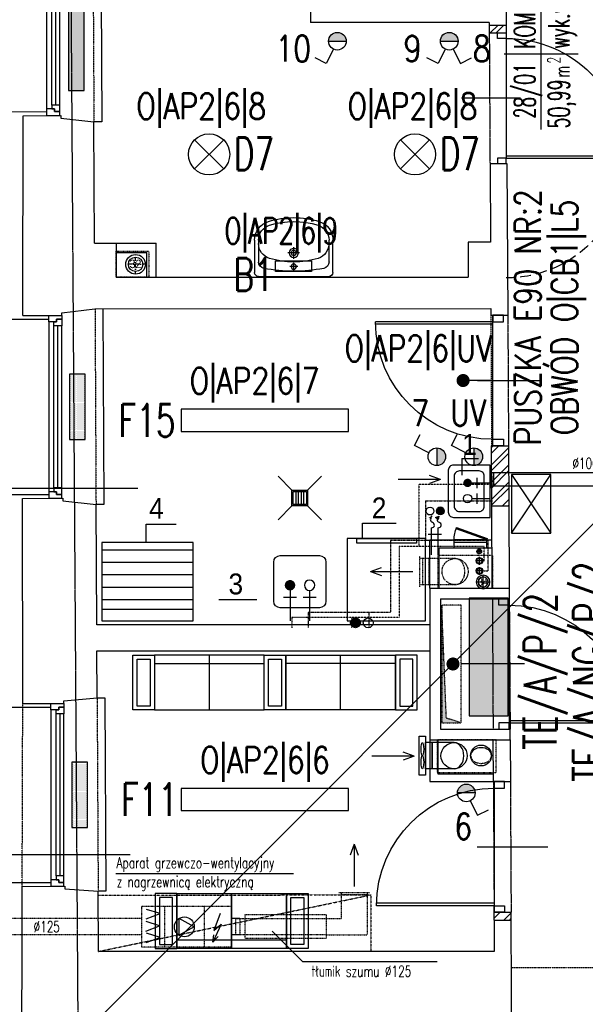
# Model space of a CAD drawing. Header units: inches. Extents: x -281236 to -70395, y 38777 to 102341.
# Tile 108 of 244: x -139571 to -139138, y 48990 to 49743. Entities that reach past the tile are written whole.
import ezdxf
from ezdxf.enums import TextEntityAlignment as Align

# ---------------------------------------------------------------- set-up
doc = ezdxf.new("R2010")
doc.units = ezdxf.units.IN
doc.header["$MEASUREMENT"] = 0
for name, pattern in [('00-inst$0$DASHDOT', [1, 0.5, -0.25, 0, -0.25]), ('ACAD_ISO04W100', [30.5, 24, -3, 0.5, -3]), ('CENTER', [2, 1.25, -0.25, 0.25, -0.25]), ('DASHDOT', [1, 0.5, -0.25, 0, -0.25]), ('DASHED', [0.75, 0.5, -0.25]), ('DASHED2', [0.375, 0.25, -0.125]), ('DIVIDE', [31.75, 12.7, -6.35, 0, -6.35, 0, -6.35])]:
    doc.linetypes.add(name, pattern=pattern)
doc.layers.get('0').update_dxf_attribs({"color": 101})
for name, color, linetype in [('-A_NR', 8, 'Continuous'), ('-A_OPIS', 1, 'Continuous'), ('-A_WOD_KAN', 254, 'Continuous'), ('Drz---drzwi', 5, 'Continuous'), ('Drz-widok', 5, 'Continuous'), ('E-90', 6, 'Continuous'), ('E-OPIS-POM', 6, 'Continuous'), ('E35', 6, 'Continuous'), ('E50', 3, 'Continuous'), ('FLUID-W22', 7, 'Continuous'), ('Ins-kan', 54, 'Continuous'), ('Ins-went', 141, 'Continuous'), ('Ins-went-opis', 141, 'Continuous'), ('Ins-wod', 152, 'Continuous'), ('Mw-cr-rury', 160, 'DIVIDE'), ('Mw-wc-rury', 160, 'DASHDOT'), ('Okn---okna', 5, 'Continuous'), ('Os-osie glowne', 8, 'CENTER'), ('piony_K_nr', 240, 'Continuous'), ('Sc-cegla pelna', 32, 'Continuous'), ('Sc-cegla pelna-hatch', 8, 'Continuous'), ('Sc-gazobeton', 45, 'Continuous'), ('Sc-gk', 120, 'Continuous'), ('Sc-izolacja term-obrys', 132, 'Continuous'), ('Sc-nad', 5, 'DASHED2'), ('Sc-nadproza kon', 5, 'DASHED2'), ('Sc-silikat', 61, 'Continuous'), ('Suf-widok', 8, 'Continuous'), ('W-idok', 9, 'Continuous'), ('W-otwor-strop', 126, 'Continuous'), ('Wyp-grzejniki', 56, 'Continuous'), ('Wyp-kuchnia', 71, 'Continuous'), ('Wyp-meble', 155, 'Continuous'), ('Wyp-sanitar', 131, 'Continuous')]:
    doc.layers.add(name, color=color, linetype=linetype)
doc.styles.add('ARIAL_CE', font='ARIAL.TTF', dxfattribs={"width": 0.8})
doc.styles.add('KA wymiar', font='romans.shx', dxfattribs={"width": 0.6})
doc.styles.add('ROMANS', font='romans', dxfattribs={"width": 0.85})
doc.styles.add('tab-bud$0$ROMANS', font='romans', dxfattribs={"width": 0.7})
doc.styles.add('TYTUL2', font='ARIAL.TTF')

# ---------------------------------------------------------------- blocks, each defined once
blk = doc.blocks.new('_TECHNOLOGIA_BLAT_2')
at = {"ltscale": 0.5}
for p, q in [((0, -5.8), (-70, -5.8)), ((0, -15.32), (-70, -15.32)), ((0, -24.85), (-70, -24.85)), ((0, -34.37), (-70, -34.37)), ((0, -43.9), (-70, -43.9)), ((0, -51.26), (-70, -51.26))]:
    blk.add_line(p, q, dxfattribs=at)
blk.add_lwpolyline([(0, 0), (-70, 0), (-70, -60), (0, -60)], close=True)
blk = doc.blocks.new('lawka_palacza2')
at = {"layer": 'Wyp-meble'}
for p, q in [((16.5, 0), (58.5, 0)), ((16.5, 0), (16.5, -42)), ((58.5, -42), (58.5, 0)), ((58.5, 0), (100.5, 0)), ((58.5, 0), (58.5, -42)), ((100.5, 0), (100.5, -42)), ((16.5, -35.47), (58.5, -35.47)), ((58.5, -35.47), (100.5, -35.47)), ((58.5, -42), (16.5, -42)), ((100.5, -42), (58.5, -42))]:
    blk.add_line(p, q, dxfattribs=at)
for points in [[(0, 0), (0, -42), (16.5, -42), (16.5, 0)], [(3.28, -3), (3.28, -39), (13.22, -39), (13.22, -3)], [(117, 0), (117, -42), (100.5, -42), (100.5, 0)], [(113.72, -3), (113.72, -39), (103.78, -39), (103.78, -3)]]:
    blk.add_lwpolyline(points, close=True, dxfattribs=at)
blk = doc.blocks.new('pow')
for p, q in [((0, 0.523), (0, -0.523)), ((-1.075, 0), (1.78, 0))]:
    blk.add_line(p, q)
at = {"style": 'KA wymiar', "width": 0.6}
for s, height, p in [('2', 0.18, (-0.139, -0.27)), ('m', 0.21, (-0.333, -0.401))]:
    blk.add_text(s, height=height, dxfattribs=at).set_placement(p)
for tag, p in [('01', (-0.131, 0.084)), ('000.00', (-0.364, -0.401))]:
    blk.add_attdef(tag, text='', height=0.3, dxfattribs=at).set_placement(p, align=Align.RIGHT)
for tag, p in [('POMIESZCZENIE', (0.071, 0.084)), ('POSADZKA', (0.071, -0.401))]:
    blk.add_attdef(tag, p, '', height=0.3, dxfattribs=at)
blk = doc.blocks.new('_ODWODNIENIE_KRATKA')
for p, q in [((-12, 0), (-22.61, 10.61)), ((0, 0), (10.61, 10.61)), ((-11, -2.99), (-1, -2.99)), ((-1, -4.99), (-11, -4.99)), ((-11, -6.99), (-1, -6.99)), ((-22.61, -22.6), (-12, -11.99)), ((-1, -8.99), (-11, -8.99)), ((10.61, -22.6), (0, -11.99))]:
    blk.add_line(p, q)
for points in [[(0, -11.99), (0, 0), (-12, 0), (-12, -11.99)], [(-1, -10.99), (-1, -1), (-11, -1), (-11, -10.99)]]:
    blk.add_lwpolyline(points, close=True)
blk = doc.blocks.new('_DRZWI_W120')
at = {"ltscale": 25}
for p, q in [((44517.38, 20745.07), (44517.38, 20635.07)), ((44504.38, 20690.07), (44558.38, 20690.07))]:
    blk.add_line(p, q, dxfattribs=at)
at = {"ltscale": 7}
for p, q in [((44517.38, 20635.07), (44407.38, 20635.07)), ((44517.38, 20637.07), (44407.4, 20637.07))]:
    blk.add_line(p, q, dxfattribs=at)
at = {"ltscale": 25}
for points in [[(44525.38, 20750.07), (44517.38, 20750.07), (44517.38, 20745.07), (44525.38, 20745.07)], [(44525.38, 20630.07), (44517.38, 20630.07), (44517.38, 20635.07), (44525.38, 20635.07)]]:
    blk.add_lwpolyline(points, close=True, dxfattribs=at)
blk.add_arc((44517.38, 20635.07), 110, 90, 180, dxfattribs=at)
at = {"linetype": 'DASHED', "ltscale": 20}
blk.add_arc((44517.38, 20635.07), 110, 180, 270, dxfattribs=at)
blk = doc.blocks.new('_0630_DRZWI_90')
at = {"ltscale": 7}
for p, q in [((5, 8), (5, 98)), ((6.8, 8), (6.8, 97.98))]:
    blk.add_line(p, q, dxfattribs=at)
at = {"ltscale": 25}
for p, q in [((50, 19.7), (50, -28.9)), ((5, 8), (0, 8)), ((0, 8), (5, 8)), ((0, 0), (0, 8)), ((95, 8), (5, 8)), ((5, 8), (5, 0)), ((95, 8), (95, 0)), ((100, 8), (95, 8)), ((100, 0), (100, 8)), ((5, 0), (0, 0)), ((5, 0), (0, 0)), ((95, 0), (100, 0)), ((95, 0), (100, 0))]:
    blk.add_line(p, q, dxfattribs=at)
at = {"ltscale": 7}
blk.add_arc((5, 8), 90, 0, 90, dxfattribs=at)
blk = doc.blocks.new('_dz1')
at = {"ltscale": 7}
for p, q in [((-7, 0), (-7, 90)), ((-5, 0), (-5, 90))]:
    blk.add_line(p, q, dxfattribs=at)
at = {"ltscale": 25}
for p, q in [((-50, 13), (-50, -41)), ((-95, 0), (-5, 0)), ((-5, 0), (0, 0)), ((-95, -8), (-100, -8)), ((-5, -8), (0, -8))]:
    blk.add_line(p, q, dxfattribs=at)
for points in [[(-100, -8), (-100, 0), (-95, 0), (-95, -8)], [(0, -8), (0, 0), (-5, 0), (-5, -8)]]:
    blk.add_lwpolyline(points, close=True, dxfattribs=at)
blk.add_arc((-5, 0), 90, 90, 180, dxfattribs=at)
blk = doc.blocks.new('umywalka_60x45')
at = {"ltscale": 25}
for p, q in [((-27, 0), (27, 0)), ((-30, -27.72), (-30, -3)), ((3, -7.5), (-3, -7.5)), ((0, -4.5), (0, -10.5)), ((30, -3), (30, -27.72)), ((-27, -27.72), (-27, -11.03)), ((0, -13.5), (0, -22.5)), ((27, -11.03), (27, -27.72)), ((4.5, -18), (-4.5, -18))]:
    blk.add_line(p, q, dxfattribs=at)
for centre, radius in [((0, -7.5), 2), ((0, -18), 3.5), ((0, -18), 2)]:
    blk.add_circle(centre, radius, dxfattribs=at)
for centre, radius, start, end in [((27, -3), 3, 0, 90), ((-27, -3), 3, 90, 180), ((-22, -11.03), 5, 100.52627, 180), ((0, -129.43), 125.43, 79.47373, 100.52627), ((22, -11.03), 5, 0, 79.47373), ((-15, -25.28), 12, 107.3129, 180), ((0, -73.4), 62.4, 72.6871, 107.3129), ((15, -25.28), 12, 0, 72.6871), ((-15, -27.72), 15, 180, 252.6871), ((-15, -27.72), 12, 180, 252.6871), ((15, -27.72), 12, 287.3129, 0), ((15, -27.72), 15, 287.3129, 0), ((0, 20.4), 65.4, 252.6871, 287.3129), ((0, 20.4), 62.4, 252.6871, 287.3129)]:
    blk.add_arc(centre, radius, start, end, dxfattribs=at)
blk = doc.blocks.new('_TECHNOLOGIA_UMYWALKA2')
for p, q in [((18.37, 10.05), (10.37, 10.05)), ((14.37, 14.05), (14.37, 0)), ((30.37, 10.05), (22.37, 10.05)), ((26.37, 14.05), (26.37, 0))]:
    blk.add_line(p, q)
for points in [[(36, 32), (4, 32, 0.414214), (0, 28), (0, 0), (40, 0), (40, 28, 0.414214)], [(31.51, 27.51), (8.49, 27.51, 0.414214), (4.49, 23.51), (4.49, 8.49, 0.414214), (8.49, 4.49), (31.51, 4.49, 0.414214), (35.51, 8.49), (35.51, 23.51, 0.414214)]]:
    blk.add_lwpolyline(points, format="xyb", close=True)
at = {"const_width": 3.2}
blk.add_lwpolyline([(26.37, 18.85, 1), (26.37, 15.65, 1)], format="xyb", close=True, dxfattribs=at)
blk.add_circle((14.37, 17.25), 3.2)
blk = doc.blocks.new('_TECHNOLOGIA_ZLEW')
for p, q in [((7.5, 50), (-22.5, 50)), ((-27.5, 45), (-27.5, 15)), ((12.5, 15), (12.5, 45)), ((-15, 23.27), (-15, 0)), ((0, 23.27), (0, 0)), ((-10, 18.27), (-20, 18.27)), ((5, 18.27), (-5, 18.27)), ((-22.5, 10), (7.5, 10))]:
    blk.add_line(p, q)
at = {"const_width": 4}
blk.add_lwpolyline([(0, 29.27, 1), (0, 25.27, 1)], format="xyb", close=True, dxfattribs=at)
blk.add_circle((-15, 27.27), 4)
for centre, start, end in [((-22.5, 45), 90, 180), ((7.5, 45), 0, 90), ((-22.5, 15), 180, 270), ((7.5, 15), 270, 0)]:
    blk.add_arc(centre, 5, start, end)
blk = doc.blocks.new('ramiak140')
at = {"layer": 'Okn---okna'}
for p, q in [((-10, 135), (-10, 5)), ((-6, 8), (-6, 132)), ((-3, 8), (-3, 132)), ((0, 8), (0, 132))]:
    blk.add_line(p, q, dxfattribs=at)
for points in [[(-10, 135), (-10, 140), (0, 140), (0, 137), (-4, 137), (-4, 135)], [(-6, 132), (-6, 135), (-4, 135), (-4, 137), (0, 137), (0, 135), (0, 132)], [(-6, 8), (-6, 5), (-4, 5), (-4, 3), (0, 3), (0, 5), (0, 8)], [(-10, 5), (-10, 0), (0, 0), (0, 3), (-4, 3), (-4, 5)]]:
    blk.add_lwpolyline(points, close=True, dxfattribs=at)
blk = doc.blocks.new('_gslkflhklgj')
at = {"linetype": '00-inst$0$DASHDOT', "ltscale": 5}
for p, q in [((7.5, 0), (-7.5, 0)), ((0, -7.5), (0, 7.5))]:
    blk.add_line(p, q, dxfattribs=at)
for radius in [7.5, 5.5]:
    blk.add_circle((0, 0), radius)
blk = doc.blocks.new('grzejnik_100')
at = {"layer": 'Wyp-grzejniki'}
h = blk.add_hatch(dxfattribs=at)
h.set_pattern_fill('DOTS', color=256, scale=0.5, style=0)
h.set_pattern_definition([(0, (-77492.90915, 37823.9399), (0.396875, 0.79375), [0, -0.79375])])
h.paths.add_polyline_path([(0, -100), (12, -100), (12, 0), (0, 0)])
blk.add_lwpolyline([(12, 0), (0, 0), (0, -100), (12, -100)], close=True, dxfattribs=at)
blk = doc.blocks.new('T-KRAN_ZE_ZŁĄCZKĄ_DO_WĘŻA')
at = {"layer": '-A_WOD_KAN', "linetype": 'ACAD_ISO04W100'}
blk.add_hatch(color=254, dxfattribs=at).paths.add_polyline_path([(5.99, 10.93, 1), (0, 10.93, 1)])
at = {"layer": '-A_WOD_KAN', "color": 254}
for p, q in [((7.12, 9.81), (9.7, 9.37)), ((8.04, 7.27), (7.12, 9.81)), ((9.7, 9.37), (8.04, 7.27)), ((36.67, 9.31), (15.87, 9.31)), ((21.07, 11.91), (21.07, 1.51)), ((36.67, 4.11), (15.87, 4.11))]:
    blk.add_line(p, q, dxfattribs=at)
for centre in [(3, 10.93), (3.15, 3)]:
    blk.add_circle(centre, 3, dxfattribs=at)
for centre, radius, start, end in [((9.42, 10.94), 2.57, 206.22445, 335.93842), ((13.8, 9.49), 2.08, 355.0473, 168.62939), ((9.42, 5.74), 2.57, 206.22445, 335.93842), ((13.8, 4.29), 2.08, 355.0473, 168.62939)]:
    blk.add_arc(centre, radius, start, end, dxfattribs=at)
for points in [[(9.7, 9.37), (8.04, 7.27), (7.12, 9.81)], [(9.7, 4.11), (8.04, 2.01), (7.12, 4.55)]]:
    blk.add_solid(points, dxfattribs=at)
blk = doc.blocks.new('T-WODA_CIEPŁA')
at = {"layer": '-A_WOD_KAN', "linetype": 'ACAD_ISO04W100'}
blk.add_hatch(color=254, dxfattribs=at).paths.add_polyline_path([(7.49, 3.74, 1), (0, 3.74, 1)])
at = {"layer": '-A_WOD_KAN', "color": 254}
blk.add_circle((3.74, 3.74), 3.74, dxfattribs=at)
blk = doc.blocks.new('T-WODA_ZIMNA')
at = {"layer": '-A_WOD_KAN', "color": 254}
blk.add_circle((3.74, 3.74), 3.74, dxfattribs=at)
blk = doc.blocks.new('*U1173')
at = {"color": 0, "linetype": 'ByBlock', "lineweight": -2}
blk.add_circle((0, 0), 80, dxfattribs=at)
at = {"color": 4, "linetype": 'DASHED'}
blk.add_ellipse((0, 0), major_axis=(0, 80), ratio=0.75, start_param=0, end_param=3.141593, dxfattribs=at)
at = {"color": 4, "linetype": 'Continuous'}
blk.add_ellipse((0, 0), major_axis=(0, 80), ratio=0.75, start_param=3.141593, end_param=6.283185, dxfattribs=at)
blk = doc.blocks.new('pion_woda')
at = {"layer": 'Ins-wod'}
for p, q in [((3, 0), (-3, 0)), ((0, 3), (0, -3))]:
    blk.add_line(p, q, dxfattribs=at)
for centre, radius in [((0, 0.02), 2.55), ((0, 0), 2)]:
    blk.add_circle(centre, radius, dxfattribs=at)
blk = doc.blocks.new('pion_mały')
at = {"layer": 'Ins-wod'}
for p, q in [((0, 2.08), (0, -2.12)), ((2.1, -0.02), (-2.1, -0.02))]:
    blk.add_line(p, q, dxfattribs=at)
for centre, radius in [((0, 0), 1.79), ((0, -0.02), 1.4)]:
    blk.add_circle(centre, radius, dxfattribs=at)
blk = doc.blocks.new('WW_piony')
for name, p in [('pion_mały', (0, 0)), ('pion_woda', (7.18, 0.12)), ('pion_woda', (14.93, 0.15))]:
    blk.add_blockref(name, p)
blk = doc.blocks.new('rewizja')
at = {"layer": 'Wyp-meble'}
for p, q in [((-25, 6), (-25, 0)), ((-25, 6), (0, 6)), ((-25, 4), (-25, 2)), ((0, 2), (-25, 2)), ((0, 6), (0, 0)), ((0, 0), (-25, 0))]:
    blk.add_line(p, q, dxfattribs=at)
blk.add_lwpolyline([(-23.15, -9.49), (0.34, -0.94), (0, 0), (-23.49, -8.55)], close=True, dxfattribs=at)
blk.add_arc((0, 0), 25, 180, 202.29244, dxfattribs=at)
blk = doc.blocks.new('0630_STRZAŁKA')
at = {"ltscale": 0.5}
for points in [[(0, 0), (-3.03, -8.56)], [(0, 0), (0, -32.43)], [(0, 0), (3.03, -8.56)]]:
    blk.add_lwpolyline(points, dxfattribs=at)

msp = doc.modelspace()

# ---------------------------------------------------------------- hatches: boundary and pattern name
at = {"layer": 'E35'}
for points in [[(-139320.61, 49726.81, 1), (-139334.11, 49726.81)], [(-139234.96, 49726.81, 1), (-139248.46, 49726.81)], [(-139251.2, 49402, 0.414214), (-139244.45, 49408.75, 0.414214), (-139251.2, 49415.5)], [(-139222.91, 49402, 0.414214), (-139216.16, 49408.75, 0.414214), (-139222.91, 49415.5)], [(-139221.9, 49151.39, 1), (-139235.4, 49151.39)]]:
    msp.add_hatch(color=256, dxfattribs=at).paths.add_polyline_path(points)
at = {"layer": 'E50'}
msp.add_hatch(color=256, dxfattribs=at).paths.add_polyline_path([(-139196.5, 49300.5), (-139226.5, 49300.5), (-139226.5, 49210.5), (-139196.5, 49210.5)])
at = {"layer": 'Sc-cegla pelna-hatch'}
h = msp.add_hatch(dxfattribs=at)
h.set_pattern_fill('ANSI32', color=256, scale=25, style=0)
h.paths.add_polyline_path([(-139198.08, 49739.1), (-139211.08, 49739.1), (-139211.05, 49733.1), (-139198.04, 49733.1)])
h = msp.add_hatch(dxfattribs=at)
h.set_pattern_fill('ANSI32', color=256, scale=25, style=0)
h.paths.add_polyline_path([(-139196.32, 49417.09), (-139209.32, 49417.09), (-139209.08, 49371.1), (-139196.08, 49371.1)])
h = msp.add_hatch(dxfattribs=at)
h.set_pattern_fill('ANSI32', color=256, scale=25, style=0)
h.paths.add_polyline_path([(-139194.33, 49060.1), (-139207.33, 49060.1), (-139207.33, 49054.1), (-139194.33, 49054.1)])
at = {"layer": 'W-otwor-strop', "linetype": 'DASHED2', "ltscale": 0.3}
msp.add_hatch(color=256, dxfattribs=at).paths.add_polyline_path([(-139247.46, 49295.1), (-139247.46, 49205.1), (-139232.46, 49205.1), (-139243.93, 49208.64)])
at = {"layer": 'Wyp-grzejniki'}
h = msp.add_hatch(dxfattribs=at)
h.set_pattern_fill('DOTS', color=256, scale=0.5, style=0)
h.set_pattern_definition([(0, (-217025.29474, 87295.8696), (0.396875, 0.79375), [0, -0.79375])])
h.paths.add_polyline_path([(-139532.39, 49421.93), (-139520.39, 49421.93), (-139520.39, 49471.93), (-139532.39, 49471.93)])
h = msp.add_hatch(dxfattribs=at)
h.set_pattern_fill('DOTS', color=256, scale=0.5, style=0)
h.set_pattern_definition([(0, (-217023.6566, 86998.8939), (0.396875, 0.79375), [0, -0.79375])])
h.paths.add_polyline_path([(-139530.75, 49124.95), (-139518.75, 49124.95), (-139518.75, 49174.95), (-139530.75, 49174.95)])

# ---------------------------------------------------------------- linework, layer by layer
at = {"layer": '-A_NR'}
for p, q in [((-139232.16, 49407.36), (-139219.42, 49407.36)), ((-139232.16, 49407.36), (-139232.16, 49394.67)), ((-139308.14, 49346.1), (-139308.14, 49357.94)), ((-139308.14, 49357.94), (-139282.29, 49357.94)), ((-139473.76, 49343.1), (-139473.76, 49357.18)), ((-139473.76, 49357.18), (-139450.92, 49357.18)), ((-139418.2, 49299.55), (-139388.94, 49299.55))]:
    msp.add_line(p, q, dxfattribs=at)
at = {"layer": 'E35'}
for p, q in [((-139238.83, 49250.1), (-138107.51, 50381.42)), ((-139330.38, 49720.78), (-139335.91, 49709.74)), ((-139334.11, 49726.81), (-139320.61, 49726.81)), ((-139244.73, 49720.78), (-139250.26, 49709.74)), ((-139248.46, 49726.81), (-139234.96, 49726.81)), ((-139238.69, 49720.78), (-139233.16, 49709.74)), ((-139335.91, 49709.74), (-139344.45, 49714.02)), ((-139250.26, 49709.74), (-139258.8, 49714.02)), ((-139233.16, 49709.74), (-139224.63, 49714.02)), ((-139414.42, 49651.29), (-139436.7, 49629.01)), ((-139414.42, 49629.01), (-139436.7, 49651.29)), ((-139256.82, 49651.29), (-139279.09, 49629.01)), ((-139256.82, 49629.01), (-139279.09, 49651.29)), ((-139268.27, 49417.3), (-139264, 49425.83)), ((-139239.98, 49417.3), (-139235.71, 49425.83)), ((-139257.23, 49411.77), (-139268.27, 49417.3)), ((-139251.2, 49415.5), (-139251.2, 49402)), ((-139228.95, 49411.77), (-139239.98, 49417.3)), ((-139222.91, 49415.5), (-139222.91, 49402)), ((-139193.96, 49350.17), (-139163.96, 49395.17)), ((-139193.96, 49395.17), (-139163.96, 49350.17)), ((-139683.83, 49384.79), (-139480.23, 49384.79)), ((-139876.59, 48612.34), (-139238.83, 49250.1)), ((-139221.9, 49151.39), (-139235.4, 49151.39)), ((-139225.63, 49145.35), (-139220.1, 49134.32)), ((-139220.1, 49134.32), (-139211.57, 49138.59)), ((-139684.17, 49104.28), (-139485.91, 49104.28))]:
    msp.add_line(p, q, dxfattribs=at)
for points in [[(-139374.84, 49550.55), (-139374.84, 49558.82), (-139347.14, 49558.82), (-139347.14, 49550.55)], [(-139446.85, 49428.08), (-139318.85, 49428.08), (-139318.85, 49445.08), (-139446.85, 49445.08)], [(-139446.85, 49137.85), (-139318.85, 49137.85), (-139318.85, 49154.85), (-139446.85, 49154.85)]]:
    msp.add_lwpolyline(points, close=True, dxfattribs=at)
at = {"layer": 'E35', "ltscale": 0.2}
msp.add_lwpolyline([(-139193.96, 49395.17), (-139193.96, 49350.17), (-139163.96, 49350.17), (-139163.96, 49395.17)], close=True, dxfattribs=at)
at = {"layer": 'E35'}
for centre, radius in [((-139327.36, 49726.81), 6.75), ((-139241.71, 49726.81), 6.75), ((-139425.56, 49640.15), 15.75), ((-139267.95, 49640.15), 15.75), ((-139251.2, 49408.75), 6.75), ((-139222.91, 49408.75), 6.75), ((-139228.65, 49151.39), 6.75)]:
    msp.add_circle(centre, radius, dxfattribs=at)
at = {"layer": 'E50'}
msp.add_line((-139208.25, 49467.09), (-139231.1, 49467.09), dxfattribs=at)
at = {"layer": 'E50', "const_width": 5}
for points in [[(-139233.6, 49467.09, 1), (-139228.6, 49467.09, 1)], [(-139241.33, 49250.1, 1), (-139236.33, 49250.1, 1)]]:
    msp.add_lwpolyline(points, format="xyb", close=True, dxfattribs=at)
at = {"layer": 'E50'}
msp.add_lwpolyline([(-139226.5, 49300.5), (-139226.5, 49210.5), (-139196.5, 49210.5), (-139196.5, 49300.5)], close=True, dxfattribs=at)
at = {"layer": 'Ins-kan'}
for p, q in [((-139210.52, 49312.86), (-139221.02, 49312.86)), ((-139215.77, 49307.61), (-139215.77, 49318.11))]:
    msp.add_line(p, q, dxfattribs=at)
at = {"layer": 'Ins-kan', "extrusion": (0, 9.7811e-55, -1)}
for major_axis in [(3.71, 3.71), (2.72, 2.72)]:
    msp.add_ellipse((-139215.77, 49312.86), major_axis=major_axis, ratio=1, start_param=3.926991, end_param=10.210176, dxfattribs=at)
at = {"layer": 'Ins-went'}
for p, q in [((-139209.76, 49384.57), (-139209.76, 49398.07)), ((-139207.76, 49396.32), (-139209.76, 49396.32)), ((-139207.76, 49386.32), (-139207.76, 49396.32)), ((-139113.73, 49396.32), (-139207.76, 49396.32)), ((-139207.76, 49396.32), (-139207.76, 49386.32)), ((-139207.76, 49386.32), (-139209.76, 49386.32)), ((-139113.73, 49386.32), (-139207.76, 49386.32)), ((-139264.76, 49164.89), (-139264.76, 49194.89)), ((-139264.76, 49194.89), (-139259.76, 49194.89)), ((-139259.76, 49194.89), (-139259.76, 49164.89)), ((-139259.76, 49169.89), (-139259.76, 49189.89)), ((-139259.76, 49189.89, -303), (-139259.76, 49169.89, -303)), ((-139254.76, 49189.89), (-139254.76, 49169.89)), ((-139238.02, 49169.89), (-139259.76, 49169.89)), ((-139259.76, 49164.89), (-139264.76, 49164.89)), ((-139473.66, 49055), (-139463.1, 49059.01)), ((-139463.1, 49059.01), (-139473.45, 49062.17)), ((-139417.14, 49059.21), (-139422, 49046.13)), ((-139474.08, 49045.72), (-139463.52, 49049.73)), ((-139463.52, 49049.73), (-139473.87, 49052.89)), ((-139448.53, 49042.42), (-139448.53, 49055.34)), ((-139436.91, 49048.88), (-139448.53, 49055.34)), ((-139436.91, 49048.88), (-139448.53, 49042.42)), ((-139416.29, 49050.98), (-139422.84, 49037.27)), ((-139422, 49046.13), (-139416.29, 49050.98)), ((-139402.06, 49055.25), (-139408.31, 49055.25)), ((-139463.1, 49040.87), (-139473.45, 49044.03)), ((-139422.84, 49037.27), (-139422, 49042.75)), ((-139422.84, 49037.27), (-139418.66, 49041.48)), ((-139402.06, 49042.75), (-139408.31, 49042.75)), ((-139473.66, 49036.86), (-139463.1, 49040.87))]:
    msp.add_line(p, q, dxfattribs=at)
at = {"layer": 'Ins-went', "linetype": 'DASHED', "ltscale": 0.2}
for p, q in [((-139264.25, 49309.06, -214.69), (-139264.25, 49332.56, -214.69)), ((-139237.25, 49330.81, -2), (-139264.25, 49330.81, -2)), ((-139262.25, 49330.81, -214.69), (-139262.25, 49310.81, -214.69)), ((-139257.25, 49330.81, -214.69), (-139257.25, 49310.81, -214.69)), ((-139237.25, 49310.81, -2), (-139264.25, 49310.81, -2)), ((-139326.32, 49075.3), (-139302.82, 49075.3)), ((-139324.57, 49075.3), (-139324.57, 49055.25)), ((-139304.57, 49073.3), (-139324.57, 49073.3)), ((-139304.57, 49075.3), (-139304.57, 49042.75)), ((-139477.06, 49033.38), (-139477.06, 49064.63)), ((-139477.06, 49064.63), (-139408.31, 49064.63)), ((-139459.64, 49064.63), (-139459.64, 49033.38)), ((-139429.31, 49064.63), (-139429.31, 49033.38)), ((-139408.31, 49064.63), (-139408.31, 49033.38)), ((-139477.06, 49055.25), (-139580.66, 49055.25)), ((-139405.18, 49042.75), (-139405.18, 49055.25)), ((-139405.18, 49055.25), (-139397.97, 49055.25)), ((-139402.06, 49055.25), (-139402.06, 49042.75)), ((-139397.97, 49055.25), (-139336.01, 49055.25)), ((-139336.01, 49055.25), (-139324.57, 49055.25)), ((-139477.06, 49042.76), (-139580.64, 49042.66)), ((-139402.06, 49042.75), (-139405.91, 49042.75)), ((-139397.97, 49042.75), (-139402.06, 49042.75)), ((-139336.01, 49042.75), (-139397.97, 49042.75)), ((-139336.01, 49042.75), (-139304.78, 49042.75)), ((-139408.31, 49033.38), (-139477.06, 49033.38))]:
    msp.add_line(p, q, dxfattribs=at)
at = {"layer": 'Ins-went', "linetype": 'DASHED', "ltscale": 0.6}
for p, q in [((-139238.02, 49189.89), (-139259.76, 49189.89)), ((-139254.76, 49169.89), (-139254.76, 49189.89))]:
    msp.add_line(p, q, dxfattribs=at)
at = {"layer": 'Ins-went', "linetype": 'DASHED', "ltscale": 0.2}
msp.add_lwpolyline([(-139336.01, 49039.95), (-139397.97, 49039.95), (-139397.97, 49058.41), (-139336.01, 49058.41)], close=True, dxfattribs=at)
msp.add_circle((-139237.25, 49320.81, -2), 10, dxfattribs=at)
at = {"layer": 'Ins-went'}
for centre, radius in [((-139238.02, 49179.89, -303), 10), ((-139444.51, 49048.88), 7.61)]:
    msp.add_circle(centre, radius, dxfattribs=at)
at = {"layer": 'Ins-went', "linetype": 'DASHED', "ltscale": 0.2}
msp.add_ellipse((-139237.25, 49320.81, -2), major_axis=(0, 10), ratio=0.75, start_param=3.141593, end_param=6.283185, dxfattribs=at)
at = {"layer": 'Ins-went'}
for centre in [(-139262.26, 49184.89), (-139262.26, 49174.89)]:
    msp.add_ellipse(centre, major_axis=(0, -5), ratio=0.2, dxfattribs=at)
msp.add_ellipse((-139238.02, 49179.89, -303), major_axis=(0, 10), ratio=0.75, start_param=3.141593, end_param=6.283185, dxfattribs=at)
at = {"layer": 'Ins-went-opis'}
for p, q in [((-139496.9, 49089.81), (-139361.08, 49089.81)), ((-139353.73, 49022.08), (-139377.17, 49045.51)), ((-139250.94, 49022.08), (-139353.73, 49022.08))]:
    msp.add_line(p, q, dxfattribs=at)
at = {"layer": 'Mw-cr-rury', "ltscale": 0.03}
for p, q in [((-139206.73, 49387.6), (-139264.86, 49387.6)), ((-139264.86, 49387.6), (-139264.86, 49340.38)), ((-139279.96, 49340.38), (-139279.96, 49285.71)), ((-139279.96, 49340.38), (-139215.03, 49340.38)), ((-139215.03, 49329.07), (-139215.03, 49340.38)), ((-139216.05, 49329.07), (-139215.03, 49329.07)), ((-139279.96, 49285.71), (-139362.35, 49285.71)), ((-139362.35, 49285.71), (-139362.35, 49277.86)), ((-139316.25, 49277.67), (-139316.25, 49285.71))]:
    msp.add_line(p, q, dxfattribs=at)
at = {"layer": 'Mw-wc-rury'}
for p, q in [((-139259.78, 49374.89), (-139208.56, 49374.89)), ((-139259.78, 49374.89), (-139259.78, 49344.5)), ((-139212.02, 49344.5), (-139286.63, 49344.5)), ((-139286.63, 49344.5), (-139286.63, 49289.43)), ((-139212.02, 49321.32), (-139212.02, 49344.5)), ((-139216.02, 49321.32), (-139212.02, 49321.32)), ((-139286.63, 49289.43), (-139349.6, 49289.43)), ((-139349.6, 49289.43), (-139349.6, 49277.86)), ((-139303.11, 49277.67), (-139303.11, 49289.43))]:
    msp.add_line(p, q, dxfattribs=at)
at = {"layer": 'Os-osie glowne'}
msp.add_line((-139518.63, 47893.27), (-139545.97, 51985.69), dxfattribs=at)
at = {"layer": 'Sc-cegla pelna'}
for p, q in [((-139347.85, 49763.1), (-139347.85, 49741.1)), ((-139211.09, 49741.1), (-139347.85, 49741.1)), ((-139211.08, 49739.1), (-139198.08, 49739.1)), ((-139513.23, 49572.09), (-139513.78, 49665.1)), ((-139210.49, 49633.1), (-139197.49, 49633.1)), ((-139513.23, 49572.09), (-139496.69, 49572.09)), ((-139496.69, 49572.09), (-139496.69, 49546.08)), ((-139210.16, 49573.09), (-139227.28, 49573.09)), ((-139227.28, 49573.09), (-139227.28, 49546.09)), ((-139496.69, 49546.08), (-139227.28, 49546.09)), ((-139512.99, 49522.08), (-139209.88, 49522.09)), ((-139209.85, 49517.09), (-139196.85, 49517.09)), ((-139568.26, 49219.79), (-139568.42, 49376.77)), ((-139511.66, 49280.1), (-139512.17, 49372.07)), ((-139209.08, 49371.1), (-139196.08, 49371.1)), ((-139208.73, 49308.1), (-139209.08, 49371.1)), ((-139196.08, 49371.1), (-139195.73, 49308.1)), ((-139256.49, 49280.1), (-139511.66, 49280.1)), ((-139511.55, 49260.1), (-139256.49, 49260.1)), ((-139511.35, 49224.1), (-139511.55, 49260.1)), ((-139207.91, 49160.1), (-139208.09, 49192.1)), ((-139195.09, 49192.1), (-139194.91, 49160.1)), ((-139207.91, 49160.1), (-139194.91, 49160.1)), ((-139510.28, 49030.1), (-139510.53, 49076.1)), ((-139207.33, 49054.1), (-139194.33, 49054.1))]:
    msp.add_line(p, q, dxfattribs=at)
for points in [[(-139198.22, 49764.26), (-139198.08, 49739.1)], [(-139211.09, 49741.1), (-139211.08, 49739.1)], [(-139568.24, 49516.77), (-139568.08, 49669.8)], [(-139568.08, 49669.8), (-139539.23, 49669.96), (-139539.22, 49667.96), (-139513.78, 49665.1)], [(-139210.49, 49633.1), (-139210.16, 49573.09)], [(-139197.49, 49633.1), (-139196.85, 49517.09)], [(-139568.27, 49516.77), (-139538.39, 49516.93), (-139538.4, 49518.93), (-139512.99, 49522.08)], [(-139209.88, 49522.09), (-139209.85, 49517.09)], [(-139568.42, 49376.77), (-139537.61, 49376.93), (-139537.6, 49374.93), (-139512.17, 49372.08)], [(-139568.26, 49219.78), (-139536.75, 49219.95), (-139536.76, 49221.95), (-139511.35, 49224.1)], [(-139568.86, 48921.78), (-139568.7, 49079.78)], [(-139568.7, 49079.78), (-139535.98, 49079.96), (-139535.96, 49077.96), (-139510.53, 49076.1)], [(-139207.33, 49054.1), (-139207.19, 49030.1)], [(-139206.81, 48959.69), (-139206.46, 48896.42), (-139193.46, 48896.42), (-139194.33, 49054.1)], [(-139207.19, 49030.1), (-139510.28, 49030.1)]]:
    msp.add_lwpolyline(points, dxfattribs=at)
at = {"layer": 'Sc-gazobeton'}
for p, q in [((-139211.08, 49739.1), (-139211.05, 49733.1)), ((-139198.08, 49739.1), (-139198.04, 49733.1)), ((-139211.05, 49733.1), (-139198.04, 49733.1)), ((-139207.33, 49054.1), (-139207.33, 49060.1)), ((-139207.33, 49060.1), (-139194.33, 49060.1)), ((-139194.33, 49054.1), (-139194.33, 49060.1))]:
    msp.add_line(p, q, dxfattribs=at)
msp.add_lwpolyline([(-139209.08, 49371.1), (-139209.32, 49417.09), (-139196.32, 49417.09), (-139196.08, 49371.1)], dxfattribs=at)
at = {"layer": 'Sc-gk'}
for p, q in [((-139496.69, 49572.09), (-139466.19, 49572.09)), ((-139466.19, 49546.09), (-139466.19, 49572.09)), ((-139496.69, 49565.09), (-139473.19, 49565.09)), ((-139473.19, 49546.09), (-139473.19, 49565.09)), ((-139256.49, 49308.1), (-139256.49, 49345.1)), ((-139256.49, 49345.1), (-139208.93, 49345.1)), ((-139249.49, 49308.1), (-139249.49, 49339.1)), ((-139249.49, 49339.1), (-139208.89, 49339.1)), ((-139256.49, 49192.1), (-139256.49, 49160.1)), ((-139250.49, 49192.1), (-139250.49, 49166.1)), ((-139250.49, 49166.1), (-139207.95, 49166.1)), ((-139256.49, 49160.1), (-139207.91, 49160.1))]:
    msp.add_line(p, q, dxfattribs=at)
at = {"layer": 'Sc-izolacja term-obrys'}
for points in [[(-139548.39, 49513.88), (-139578.24, 49513.71), (-139578.07, 49672.75), (-139550, 49672.9)], [(-139546.75, 49216.9), (-139578.26, 49216.73), (-139578.42, 49379.71), (-139548.39, 49379.88)], [(-139578.86, 48918.79), (-139578.69, 49082.73), (-139546.75, 49082.9)]]:
    msp.add_lwpolyline(points, dxfattribs=at)
at = {"layer": 'Sc-nad'}
for p, q in [((-139211.05, 49733.1), (-139210.49, 49633.1)), ((-139208.68, 49300.1), (-139208.13, 49200.1)), ((-139195.73, 49296.1), (-139195.09, 49200.1)), ((-139207.91, 49160.1), (-139207.33, 49060.1))]:
    msp.add_line(p, q, dxfattribs=at)
at = {"layer": 'Sc-nad', "ltscale": 4}
msp.add_lwpolyline([(-139209.85, 49517.09), (-139209.32, 49417.09)], dxfattribs=at)
at = {"layer": 'Sc-nad'}
for points in [[(-139196.85, 49517.09), (-139196.32, 49417.09)], [(-139194.91, 49160.15), (-139194.33, 49060.1)]]:
    msp.add_lwpolyline(points, dxfattribs=at)
at = {"layer": 'Sc-nadproza kon', "linetype": 'DASHDOT', "ltscale": 0.5}
for p, q in [((-139514.61, 49815.1), (-139513.78, 49665.1)), ((-139512.94, 49522.08), (-139512.17, 49372.08)), ((-139511.35, 49224.1), (-139510.53, 49076.1)), ((-139568.7, 49079.78), (-139568.26, 49219.79)), ((-139194.13, 49017.69), (-138998.21, 49017.69))]:
    msp.add_line(p, q, dxfattribs=at)
at = {"layer": 'Sc-silikat'}
for p, q in [((-139256.49, 49308.1), (-139195.73, 49308.1)), ((-139256.49, 49308.1), (-139256.49, 49192.1)), ((-139195.73, 49308.1), (-139195.73, 49296.1)), ((-139248.49, 49300.1), (-139195.73, 49300.1)), ((-139248.49, 49300.1), (-139248.49, 49200.1)), ((-139248.49, 49200.1), (-139195.09, 49200.1)), ((-139195.09, 49192.1), (-139195.09, 49200.1)), ((-139256.49, 49192.1), (-139195.09, 49192.1))]:
    msp.add_line(p, q, dxfattribs=at)
at = {"layer": 'Suf-widok', "linetype": 'DIVIDE', "ltscale": 0.02}
for p, q in [((-139510.52, 49073.21), (-139301.81, 49073.31)), ((-139510.28, 49030.1), (-139301.81, 49073.31)), ((-139301.81, 49073.31), (-139301.81, 49030.1))]:
    msp.add_line(p, q, dxfattribs=at)
at = {"layer": 'W-idok'}
for p, q in [((-139508.61, 49815.14), (-139507.78, 49665.12)), ((-139507.78, 49665.12), (-139513.78, 49665.09)), ((-139506.99, 49522.11), (-139506.17, 49372.1)), ((-139506.17, 49372.1), (-139512.17, 49372.07)), ((-139511.35, 49224.1), (-139505.35, 49224.07)), ((-139505.35, 49224.07), (-139504.53, 49076.14)), ((-139504.53, 49076.14), (-139510.53, 49076.1))]:
    msp.add_line(p, q, dxfattribs=at)
at = {"layer": 'W-otwor-strop', "linetype": 'DASHED2', "ltscale": 0.3}
for points in [[(-139496.69, 49546.09), (-139496.69, 49566.09), (-139471.69, 49566.09), (-139471.69, 49546.09)], [(-139208.33, 49308.1), (-139208.33, 49333.1), (-139250.33, 49333.1), (-139250.33, 49308.1)], [(-139232.46, 49205.1), (-139232.46, 49295.1), (-139247.46, 49295.1), (-139247.46, 49205.1)], [(-139205.84, 49167.1), (-139205.84, 49192.1), (-139250.84, 49192.1), (-139250.84, 49167.1)]]:
    msp.add_lwpolyline(points, close=True, dxfattribs=at)
msp.add_lwpolyline([(-139232.46, 49205.1), (-139243.93, 49208.64), (-139247.46, 49295.1)], dxfattribs=at)
at = {"layer": 'Wyp-grzejniki'}
for points in [[(-139520.39, 49471.93), (-139532.39, 49471.93), (-139532.39, 49421.93), (-139520.39, 49421.93)], [(-139518.75, 49174.95), (-139530.75, 49174.95), (-139530.75, 49124.95), (-139518.75, 49124.95)]]:
    msp.add_lwpolyline(points, close=True, dxfattribs=at)
at = {"layer": 'Wyp-meble'}
for p, q in [((-139425.37, 49256.91), (-139467.37, 49256.91)), ((-139383.37, 49256.91), (-139425.37, 49256.91)), ((-139425.37, 49214.91), (-139425.37, 49256.91)), ((-139366.87, 49214.91), (-139366.87, 49256.91)), ((-139366.87, 49256.91), (-139366.87, 49214.91)), ((-139366.87, 49214.91), (-139366.87, 49256.91)), ((-139366.87, 49214.91), (-139366.87, 49256.91)), ((-139366.87, 49256.91), (-139324.87, 49256.91)), ((-139324.87, 49214.91), (-139324.87, 49256.91)), ((-139324.87, 49256.91), (-139282.87, 49256.91)), ((-139282.87, 49214.91), (-139282.87, 49256.91)), ((-139467.37, 49250.37), (-139425.37, 49250.37)), ((-139425.37, 49250.37), (-139383.37, 49250.37)), ((-139324.87, 49250.37), (-139366.87, 49250.37)), ((-139282.87, 49250.37), (-139324.87, 49250.37)), ((-139467.37, 49214.91), (-139425.37, 49214.91)), ((-139425.37, 49214.91), (-139383.37, 49214.91)), ((-139324.87, 49214.91), (-139366.87, 49214.91)), ((-139282.87, 49214.91), (-139324.87, 49214.91))]:
    msp.add_line(p, q, dxfattribs=at)
for points in [[(-139319.8, 49283.1), (-139259.8, 49283.1), (-139259.8, 49346.1), (-139319.8, 49346.1)], [(-139312.38, 49346.1), (-139266.68, 49346.1), (-139266.68, 49342.52), (-139312.38, 49342.52)], [(-139483.87, 49214.91), (-139483.87, 49256.91), (-139467.37, 49256.91), (-139467.37, 49214.91)], [(-139480.59, 49217.91), (-139480.59, 49253.91), (-139470.65, 49253.91), (-139470.65, 49217.91)], [(-139383.37, 49214.91), (-139383.37, 49256.91), (-139366.87, 49256.91), (-139366.87, 49214.91)], [(-139380.09, 49217.91), (-139380.09, 49253.91), (-139370.15, 49253.91), (-139370.15, 49217.91)], [(-139266.37, 49214.91), (-139266.37, 49256.91), (-139282.87, 49256.91), (-139282.87, 49214.91)], [(-139269.65, 49217.91), (-139269.65, 49253.91), (-139279.59, 49253.91), (-139279.59, 49217.91)]]:
    msp.add_lwpolyline(points, close=True, dxfattribs=at)

# ---------------------------------------------------------------- block references
at = {"layer": '-A_OPIS', "color": 2, "ltscale": 0.5}
for name, p in [('T-WODA_CIEPŁA', (-139317.24, 49277.89)), ('T-WODA_ZIMNA', (-139307.52, 49277.86))]:
    msp.add_blockref(name, p, dxfattribs=at)
at = {"layer": '-A_WOD_KAN', "rotation": 270}
msp.add_blockref('T-KRAN_ZE_ZŁĄCZKĄ_DO_WĘŻA', (-139259.43, 49370.3), dxfattribs=at)
at = {"xscale": -1, "rotation": 180}
msp.add_blockref('rewizja', (-139212.93, 49345.1), dxfattribs=at)
at = {"rotation": 270}
msp.add_blockref('WW_piony', (-139218.74, 49336.25), dxfattribs=at)
at = {"layer": 'Drz---drzwi', "xscale": -0.8333333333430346, "yscale": 0.8333333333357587, "zscale": 0.8333333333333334}
msp.add_blockref('_DRZWI_W120', (-102100.22, 32441.39), dxfattribs=at)
at = {"layer": 'Drz---drzwi', "xscale": -1}
for p, rotation in [((-139200.25, 49517.09), 90), ((-139203.71, 49200.1), 270)]:
    msp.add_blockref('_0630_DRZWI_90', p, dxfattribs=dict(at, rotation=rotation))
at = {"layer": 'Drz-widok', "xscale": -1, "rotation": 90}
msp.add_blockref('_dz1', (-139207.33, 49060.1), dxfattribs=at)
at = {"layer": 'E-OPIS-POM', "xscale": 54, "yscale": 54, "zscale": 54, "rotation": 90}
msp.add_blockref('pow', (-139171.3, 49717.21), dxfattribs=at).add_auto_attribs({'000.00': '50,99', '01': '28/01', 'POMIESZCZENIE': 'KOMUNIKACJA', 'POSADZKA': 'wyk.winyl.P24A'})
at = {"layer": 'FLUID-W22', "color": 1, "linetype": 'Continuous', "xscale": 0.09999999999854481, "yscale": 0.09999999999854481, "zscale": 0.1000000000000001, "rotation": 90}
msp.add_blockref('*U1173', (-139217.32, 49180.03, -2), dxfattribs=at)
at = {"layer": 'Ins-kan'}
msp.add_blockref('_gslkflhklgj', (-139481.87, 49556.02), dxfattribs=at)
at = {"layer": 'Ins-kan', "xscale": -1, "rotation": 90}
msp.add_blockref('_ODWODNIENIE_KRATKA', (-139362.12, 49371.14), dxfattribs=at)
at = {"layer": 'Ins-went-opis', "xscale": -1, "rotation": 270}
for p in [(-139248.29, 49391.32), (-139268.48, 49179.62, 303)]:
    msp.add_blockref('0630_STRZAŁKA', p, dxfattribs=at)
at = {"layer": 'Ins-went-opis', "rotation": 90}
msp.add_blockref('0630_STRZAŁKA', (-139302.03, 49320.83, -2), dxfattribs=at)
at = {"layer": 'Ins-went-opis', "xscale": -1}
msp.add_blockref('0630_STRZAŁKA', (-139314.57, 49112.23), dxfattribs=at)
at = {"layer": 'Okn---okna'}
for p in [(-139540, 49669.95), (-139538.39, 49376.93), (-139536.75, 49079.95)]:
    msp.add_blockref('ramiak140', p, dxfattribs=at)
at = {"layer": 'Wyp-grzejniki'}
msp.add_blockref('grzejnik_100', (-139533.19, 49789.09), dxfattribs=at)
at = {"layer": 'Wyp-kuchnia', "xscale": -1}
msp.add_blockref('_TECHNOLOGIA_ZLEW', (-139363.63, 49283.1), dxfattribs=at)
at = {"layer": 'Wyp-meble'}
for name, p in [('_TECHNOLOGIA_BLAT_2', (-139437.8, 49343.1)), ('lawka_palacza2', (-139466.81, 49074.43))]:
    msp.add_blockref(name, p, dxfattribs=at)
at = {"layer": 'Wyp-sanitar', "xscale": -1, "rotation": 180.0077770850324}
msp.add_blockref('umywalka_60x45', (-139360.74, 49546.77), dxfattribs=at)
at = {"layer": 'Wyp-sanitar', "rotation": 90}
msp.add_blockref('_TECHNOLOGIA_UMYWALKA2', (-139210.4, 49362.34), dxfattribs=at)

# ---------------------------------------------------------------- texts
at = {"layer": '-A_NR', "style": 'ARIAL_CE', "width": 0.9}
for s, p in [('1', (-139231.8, 49410.19)), ('4', (-139471.51, 49361.25)), ('2', (-139301.01, 49361.56)), ('3', (-139410.74, 49303.37))]:
    msp.add_text(s, height=16, dxfattribs=at).set_placement(p)
at = {"layer": 'E-90', "style": 'ROMANS'}
for s, rotation, width, p in [('10', 0, 0.8, (-139361.15, 49721.16)), ('9', 0, 0.8, (-139269.76, 49721.16)), ('8', 0, 0.8, (-139216.76, 49721.16)), ('O|AP2|6|8', 0, 0.8, (-139431.64, 49675.66)), ('O|AP2|6|8', 0, 0.8, (-139269.87, 49675.66)), ('PUSZKA E90 NR:2', 90, 0.8, (-139181.59, 49515.48)), ('OBWÓD O|CB1|L5', 90, 0.8, (-139153.48, 49515.48)), ('O|AP2|6|9', 0, 0.7, (-139370.35, 49580.22)), ('O|AP2|6|UV', 360, 0.8, (-139265.37, 49490.29)), ('O|AP2|6|7', 0, 0.8, (-139390.84, 49465.4)), ('7', 0, 0.8, (-139263.91, 49442.11)), ('UV', 0, 0.8, (-139227.29, 49442.47)), ('O|AP2|6|6', 0, 0.8, (-139382.85, 49175.17)), ('6', 360, 0.8, (-139230.96, 49125.71))]:
    msp.add_text(s, height=20, rotation=rotation, dxfattribs=dict(at, width=width)).set_placement(p, align=Align.MIDDLE)
at = {"layer": 'E35', "style": 'ROMANS', "width": 0.7}
for s, p in [('D7', (-139391.2, 49640.72)), ('D7', (-139233.59, 49640.72)), ('B1', (-139391.49, 49548.25)), ('F15', (-139473.11, 49436.58)), ('F11', (-139471.15, 49146.35))]:
    msp.add_text(s, height=25, dxfattribs=at).set_placement(p, align=Align.MIDDLE)
at = {"layer": 'E50', "style": 'ROMANS', "width": 0.7}
for s, p in [('TE/A/NG/P/2', (-139121.71, 49159.82)), ('TE/A/P/2', (-139159.5, 49184.48))]:
    msp.add_text(s, height=25, rotation=90, dxfattribs=at).set_placement(p)
at = {"layer": 'Ins-went', "style": 'tab-bud$0$ROMANS', "width": 0.7}
for s, p in [('%%c100', (-139147.4, 49399.48)), ('%%c125', (-139560.02, 49044.83, 0))]:
    msp.add_text(s, height=8.424, dxfattribs=at).set_placement(p)
at = {"layer": 'Ins-went-opis', "style": 'tab-bud$0$ROMANS', "width": 0.7}
for s, p in [('Aparat grzewczo-wentylacyjny', (-139496.45, 49093.77, 0)), ('z nagrzewnicą elektryczną', (-139496.33, 49079.2, 0)), ('tłumik szumu %%C125', (-139347.22, 49010.71, 0))]:
    msp.add_text(s, height=8.424, dxfattribs=at).set_placement(p)
at = {"layer": 'piony_K_nr', "style": 'TYTUL2', "width": 0.9}
for s, height, p in [('32', 6.5, (-139486.53, 49553.11, -76.7)), ('34', 6, (-139220.12, 49309.95, -76.7))]:
    msp.add_text(s, height=height, dxfattribs=at).set_placement(p)

doc.saveas('drawing.dxf')
